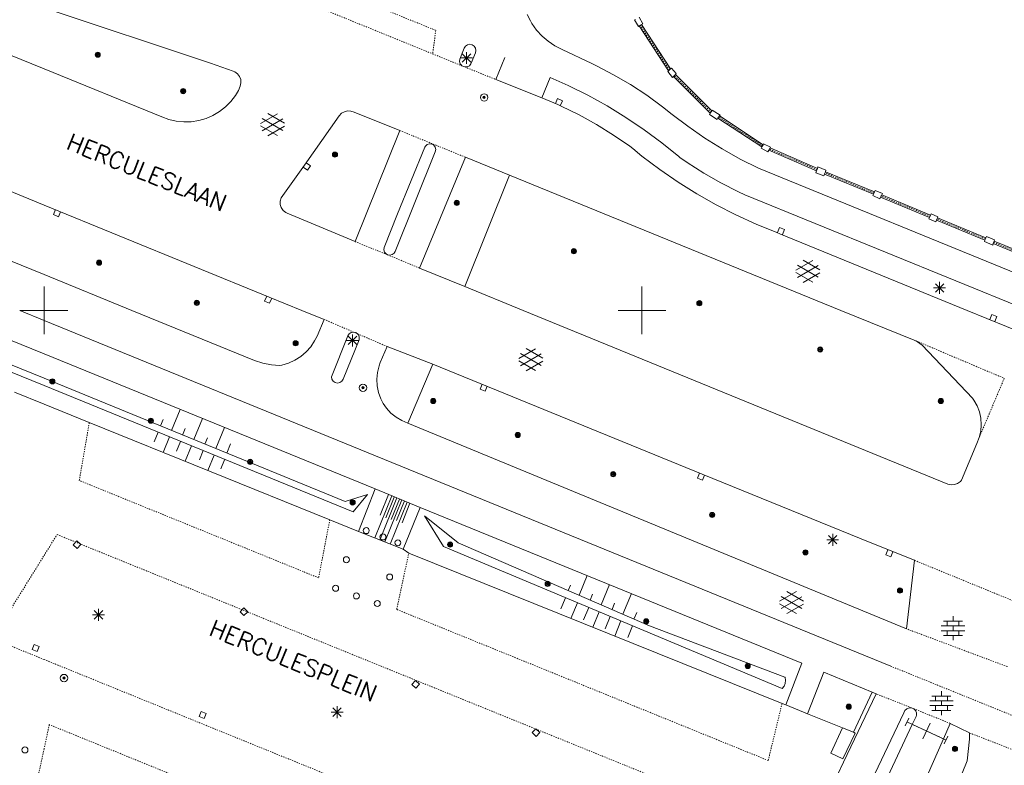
# Model space of a CAD drawing. Header units: millimetres. Extents: x 135944 to 142000, y 454200 to 456692.
# Tile 205 of 220: x 138498 to 138580, y 454562 to 454624. Entities that reach past the tile are written whole.
import ezdxf
from ezdxf.enums import TextEntityAlignment as Align

# ---------------------------------------------------------------- set-up
doc = ezdxf.new("R2010")
doc.units = ezdxf.units.MM
doc.linetypes.add('TotaalGBKN2013X$0$DOT', pattern=[0.25, 0, -0.25])
doc.linetypes.add('TotaalGBKN2013X$0$HIDDEN', pattern=[0.375, 0.25, -0.125])
doc.layers.get('0').update_dxf_attribs({"color": 251})
doc.layers.add('TotaalGBKN2013X$0$1', color=251, linetype='Continuous')
doc.layers.add('TotaalGBKN2013X$0$GBKN binnenstad 2009$0$SEMANT_ SYMB_', color=251, linetype='Continuous')
doc.styles.add('TotaalGBKN2013X$0$TXT', font='txt.shx')

# ---------------------------------------------------------------- blocks, each defined once
blk = doc.blocks.new('TotaalGBKN2013X$0$A$C45A53C7B')
at = {"linetype": 'TotaalGBKN2013X$0$HIDDEN', "lineweight": 0}
for p, q in [((138521531, 454627981), (138532761, 454623421)), ((138520241, 454626451), (138532494, 454621458)), ((138532761, 454623421), (138532494, 454621458)), ((138552304, 454620116), (138549856, 454623864)), ((138532494, 454621458), (138534944, 454620459)), ((138535196, 454620358), (138537791, 454619311)), ((138555798, 454616570), (138552717, 454619635)), ((138560083, 454613764), (138556423, 454616175)), ((138529761, 454615041), (138535241, 454612811)), ((138564645, 454611782), (138560667, 454613490)), ((138569389, 454609819), (138565311, 454611501)), ((138574096, 454607878), (138569991, 454609571)), ((138578729, 454605976), (138574662, 454607646)), ((138526011, 454605751), (138528720, 454604655)), ((138583408, 454604055), (138579417, 454605694)), ((138528720, 454604655), (138531401, 454603541))]:
    blk.add_line(p, q, dxfattribs=at)
at = {"linetype": 'Continuous', "lineweight": 0}
for p, q in [((138513920, 454620671), (138500000, 454625309)), ((138540401, 454624741), (138540671, 454624211)), ((138540671, 454624211), (138540795, 454624004)), ((138549367, 454624289), (138549456, 454624340)), ((138549702, 454623755), (138549367, 454624289)), ((138550070, 454623972), (138549761, 454624517)), ((138540795, 454624004), (138541190, 454623452)), ((138541190, 454623452), (138541646, 454622950)), ((138549765, 454623792), (138549702, 454623755)), ((138549972, 454623914), (138549765, 454623792)), ((138552212, 454620048), (138549765, 454623792)), ((138549972, 454623914), (138550070, 454623972)), ((138552391, 454620208), (138549972, 454623914)), ((138541646, 454622950), (138542158, 454622505)), ((138535131, 454621941), (138534771, 454621021)), ((138535242, 454622113), (138535131, 454621941)), ((138535408, 454622225), (138535242, 454622113)), ((138535605, 454622265), (138535408, 454622225)), ((138535801, 454622225), (138535605, 454622265)), ((138535967, 454622112), (138535801, 454622225)), ((138536076, 454621944), (138535967, 454622112)), ((138536068, 454621551), (138536112, 454621747)), ((138536112, 454621747), (138536076, 454621944)), ((138542158, 454622505), (138542719, 454622124)), ((138542719, 454622124), (138543321, 454621811)), ((138543321, 454621811), (138545801, 454620651)), ((138534771, 454621021), (138534747, 454620822)), ((138534831, 454621112), (138535831, 454621112)), ((138534977, 454620758), (138535685, 454621466)), ((138535685, 454620758), (138534977, 454621466)), ((138535331, 454620612), (138535331, 454621612)), ((138535731, 454620691), (138536068, 454621551)), ((138537791, 454619311), (138538521, 454621141)), ((138500000, 454620202), (138509841, 454616181)), ((138515821, 454620021), (138513920, 454620671)), ((138534747, 454620822), (138534802, 454620629)), ((138534802, 454620629), (138534927, 454620472)), ((138534927, 454620472), (138534944, 454620459)), ((138534944, 454620459), (138535067, 454620400)), ((138535067, 454620400), (138535196, 454620358)), ((138535196, 454620358), (138535395, 454620375)), ((138535395, 454620375), (138535573, 454620467)), ((138535573, 454620467), (138535700, 454620621)), ((138535700, 454620621), (138535731, 454620691)), ((138545801, 454620651), (138546191, 454620462)), ((138546191, 454620462), (138547635, 454619708)), ((138552212, 454620048), (138552391, 454620208)), ((138552464, 454620273), (138552391, 454620208)), ((138552876, 454619808), (138552464, 454620273)), ((138515956, 454619961), (138515821, 454620021)), ((138516180, 454619796), (138515956, 454619961)), ((138516349, 454619573), (138516180, 454619796)), ((138516448, 454619312), (138516349, 454619573)), ((138516469, 454619034), (138516448, 454619312)), ((138541621, 454617791), (138537791, 454619311)), ((138542321, 454619481), (138541621, 454617791)), ((138543831, 454618811), (138542321, 454619481)), ((138547635, 454619708), (138549040, 454618883)), ((138552152, 454619994), (138552212, 454620048)), ((138552545, 454619471), (138552152, 454619994)), ((138552633, 454619556), (138552545, 454619471)), ((138552800, 454619729), (138552633, 454619556)), ((138555717, 454616488), (138552633, 454619556)), ((138552800, 454619729), (138552876, 454619808)), ((138555851, 454616693), (138552800, 454619729)), ((138516251, 454618391), (138516411, 454618761)), ((138516411, 454618761), (138516469, 454619034)), ((138545476, 454617991), (138543831, 454618811)), ((138549040, 454618883), (138550403, 454617990)), ((138515615, 454617474), (138516000, 454617976)), ((138516000, 454617976), (138516251, 454618391)), ((138542971, 454617221), (138541621, 454617791)), ((138547084, 454617101), (138545476, 454617991)), ((138550403, 454617990), (138551721, 454617031)), ((138514671, 454616636), (138515169, 454617025)), ((138515169, 454617025), (138515615, 454617474)), ((138543251, 454617081), (138542971, 454617221)), ((138544742, 454616347), (138543251, 454617081)), ((138548652, 454616141), (138547084, 454617101)), ((138551721, 454617031), (138552531, 454616391)), ((138509841, 454616181), (138510436, 454615965)), ((138510436, 454615965), (138511053, 454615826)), ((138512939, 454615884), (138513547, 454616061)), ((138513547, 454616061), (138514127, 454616313)), ((138514127, 454616313), (138514671, 454616636)), ((138518110, 454615638), (138519512, 454616447)), ((138518247, 454615025), (138519980, 454616024)), ((138519980, 454615036), (138518248, 454616038)), ((138520110, 454615655), (138518724, 454616456)), ((138524693, 454616284), (138521791, 454612161)), ((138524883, 454616483), (138524693, 454616284)), ((138525121, 454616620), (138524883, 454616483)), ((138525389, 454616682), (138525121, 454616620)), ((138525663, 454616666), (138525389, 454616682)), ((138525921, 454616571), (138525663, 454616666)), ((138529761, 454615041), (138525921, 454616571)), ((138546195, 454615541), (138544742, 454616347)), ((138550176, 454615114), (138548652, 454616141)), ((138552531, 454616391), (138553839, 454615396)), ((138555645, 454616377), (138555717, 454616488)), ((138556286, 454615969), (138555645, 454616377)), ((138555717, 454616488), (138555851, 454616693)), ((138555881, 454616738), (138555851, 454616693)), ((138556534, 454616337), (138555881, 454616738)), ((138556360, 454616079), (138556286, 454615969)), ((138556483, 454616262), (138556360, 454616079)), ((138560020, 454613668), (138556360, 454616079)), ((138556483, 454616262), (138556534, 454616337)), ((138560134, 454613857), (138556483, 454616262)), ((138511053, 454615826), (138511682, 454615765)), ((138511682, 454615765), (138512315, 454615785)), ((138512315, 454615785), (138512939, 454615884)), ((138519511, 454614615), (138518110, 454615424)), ((138518724, 454614606), (138520110, 454615406)), ((138547609, 454614667), (138546195, 454615541)), ((138553839, 454615396), (138555254, 454614417)), ((138526011, 454605751), (138529761, 454615041)), ((138548978, 454613726), (138547609, 454614667)), ((138551654, 454614022), (138550176, 454615114)), ((138555254, 454614417), (138556713, 454613506)), ((138531831, 454613641), (138529554, 454608074)), ((138531892, 454613744), (138531831, 454613641)), ((138532041, 454613871), (138531892, 454613744)), ((138532228, 454613928), (138532041, 454613871)), ((138532422, 454613906), (138532228, 454613928)), ((138532591, 454613810), (138532422, 454613906)), ((138532709, 454613653), (138532591, 454613810)), ((138532754, 454613463), (138532709, 454613653)), ((138549231, 454613541), (138548978, 454613726)), ((138550001, 454612911), (138549231, 454613541)), ((138553083, 454612867), (138551654, 454614022)), ((138556713, 454613506), (138558213, 454612663)), ((138559959, 454613558), (138560020, 454613668)), ((138560530, 454613252), (138559959, 454613558)), ((138560020, 454613668), (138560134, 454613857)), ((138560176, 454613926), (138560134, 454613857)), ((138560753, 454613652), (138560176, 454613926)), ((138560715, 454613584), (138560605, 454613391)), ((138560715, 454613584), (138560753, 454613652)), ((138564679, 454611882), (138560715, 454613584)), ((138529361, 454604921), (138532721, 454613271)), ((138535241, 454612811), (138531401, 454603541)), ((138532721, 454613271), (138532754, 454613463)), ((138538935, 454611314), (138535241, 454612811)), ((138551485, 454611792), (138550001, 454612911)), ((138553161, 454612801), (138553083, 454612867)), ((138553791, 454612371), (138553161, 454612801)), ((138558213, 454612663), (138559751, 454611891)), ((138560605, 454613391), (138560530, 454613252)), ((138564604, 454611674), (138560605, 454613391)), ((138521791, 454612161), (138519821, 454609421)), ((138555179, 454611484), (138553791, 454612371)), ((138559751, 454611891), (138588858, 454600000)), ((138564604, 454611674), (138564679, 454611882)), ((138564720, 454611995), (138564679, 454611882)), ((138565387, 454611721), (138564720, 454611995)), ((138538935, 454611314), (138535201, 454601991)), ((138566637, 454600000), (138538935, 454611314)), ((138553017, 454610737), (138551485, 454611792)), ((138556607, 454610666), (138555179, 454611484)), ((138564548, 454611519), (138564604, 454611674)), ((138565221, 454611264), (138564548, 454611519)), ((138565267, 454611395), (138565221, 454611264)), ((138565343, 454611602), (138565267, 454611395)), ((138569354, 454609709), (138565267, 454611395)), ((138565343, 454611602), (138565387, 454611721)), ((138569444, 454609910), (138565343, 454611602)), ((138554592, 454609750), (138553017, 454610737)), ((138558074, 454609918), (138556607, 454610666)), ((138519821, 454609421), (138519747, 454609149)), ((138556208, 454608831), (138554592, 454609750)), ((138558601, 454609671), (138558074, 454609918)), ((138582284, 454600000), (138558601, 454609671)), ((138569306, 454609601), (138569354, 454609709)), ((138569891, 454609333), (138569306, 454609601)), ((138569354, 454609709), (138569444, 454609910)), ((138569499, 454610033), (138569444, 454609910)), ((138570108, 454609784), (138569499, 454610033)), ((138569953, 454609462), (138569891, 454609333)), ((138570049, 454609661), (138569953, 454609462)), ((138574052, 454607772), (138569953, 454609462)), ((138570049, 454609661), (138570108, 454609784)), ((138574137, 454607975), (138570049, 454609661)), ((138500000, 454608806), (138518821, 454601111)), ((138519747, 454609149), (138519752, 454608868)), ((138519752, 454608868), (138519836, 454608599)), ((138519836, 454608599), (138519992, 454608364)), ((138557862, 454607983), (138556208, 454608831)), ((138519992, 454608364), (138520207, 454608183)), ((138520207, 454608183), (138520321, 454608121)), ((138520321, 454608121), (138526011, 454605751)), ((138529554, 454608074), (138528441, 454605271)), ((138559551, 454607206), (138557862, 454607983)), ((138574004, 454607652), (138574052, 454607772)), ((138574052, 454607772), (138574137, 454607975)), ((138574177, 454608071), (138574137, 454607975)), ((138574755, 454607835), (138574177, 454608071)), ((138574712, 454607739), (138574623, 454607538)), ((138574712, 454607739), (138574755, 454607835)), ((138578767, 454606074), (138574712, 454607739)), ((138561272, 454606503), (138559551, 454607206)), ((138574569, 454607416), (138574004, 454607652)), ((138574623, 454607538), (138574569, 454607416)), ((138578685, 454605870), (138574623, 454607538)), ((138561541, 454606401), (138561272, 454606503)), ((138577198, 454600000), (138561541, 454606401)), ((138578685, 454605870), (138578767, 454606074)), ((138578811, 454606179), (138578767, 454606074)), ((138579485, 454605910), (138578811, 454606179)), ((138528441, 454605271), (138528418, 454605073)), ((138578644, 454605760), (138578685, 454605870)), ((138579334, 454605458), (138578644, 454605760)), ((138579373, 454605588), (138579334, 454605458)), ((138579444, 454605796), (138579373, 454605588)), ((138583368, 454603947), (138579373, 454605588)), ((138579444, 454605796), (138579485, 454605910)), ((138583451, 454604151), (138579444, 454605796)), ((138528418, 454605073), (138528474, 454604882)), ((138528474, 454604882), (138528600, 454604728)), ((138528600, 454604728), (138528720, 454604655)), ((138528720, 454604655), (138528918, 454604623)), ((138528918, 454604623), (138529113, 454604670)), ((138529113, 454604670), (138529274, 454604788)), ((138529274, 454604788), (138529361, 454604921)), ((138562881, 454603374), (138564283, 454604183)), ((138563018, 454602761), (138564751, 454603760)), ((138564751, 454602772), (138563019, 454603774)), ((138564881, 454603391), (138563495, 454604192)), ((138500000, 454602998), (138507340, 454600000)), ((138531401, 454603541), (138535201, 454601991)), ((138564282, 454602351), (138562881, 454603160)), ((138563495, 454602342), (138564881, 454603142)), ((138500000, 454600000), (138500000, 454602000)), ((138535201, 454601991), (138540071, 454600000)), ((138550000, 454600000), (138550000, 454602000)), ((138574537, 454601528), (138575245, 454602236)), ((138575245, 454601528), (138574537, 454602236)), ((138574891, 454601382), (138574891, 454602382)), ((138574391, 454601882), (138575391, 454601882)), ((138518821, 454601111), (138521569, 454600000)), ((138500000, 454600000), (138502000, 454600000)), ((138550000, 454600000), (138548000, 454600000)), ((138550000, 454600000), (138552000, 454600000))]:
    blk.add_line(p, q, dxfattribs=at)
for points in [[(138543171, 454617123), (138543360, 454617532), (138542951, 454617720), (138542763, 454617312)], [(138521658, 454611979), (138522024, 454611718), (138522285, 454612085), (138521919, 454612346)], [(138500949, 454608426), (138500779, 454608009), (138501196, 454607839), (138501366, 454608255)], [(138561745, 454606338), (138561915, 454606754), (138561499, 454606925), (138561328, 454606509)], [(138518618, 454601195), (138518448, 454600778), (138518865, 454600609), (138519035, 454601025)]]:
    blk.add_lwpolyline(points, dxfattribs=at)
for centre, radius in [((138504491, 454621382), 215), ((138504491, 454621382), 155), ((138504491, 454621382), 95), ((138504491, 454621382), 35), ((138511631, 454618342), 215), ((138511631, 454618342), 155), ((138511631, 454618342), 95), ((138511631, 454618342), 35), ((138536802, 454617812), 310), ((138536802, 454617812), 95), ((138536802, 454617812), 35), ((138536802, 454617812), 22.4), ((138524331, 454613032), 215), ((138524331, 454613032), 155), ((138524331, 454613032), 95), ((138524331, 454613032), 35), ((138534511, 454608992), 215), ((138534511, 454608992), 155), ((138534511, 454608992), 95), ((138534511, 454608992), 35), ((138544311, 454604952), 215), ((138544311, 454604952), 155), ((138544311, 454604952), 95), ((138544311, 454604952), 35), ((138504601, 454603992), 215), ((138504601, 454603992), 155), ((138504601, 454603992), 95), ((138504601, 454603992), 35), ((138512771, 454600632), 215), ((138512771, 454600632), 155), ((138512771, 454600632), 95), ((138512771, 454600632), 35), ((138554801, 454600602), 215), ((138554801, 454600602), 155), ((138554801, 454600602), 95), ((138554801, 454600602), 35)]:
    blk.add_circle(centre, radius, dxfattribs=at)
at = {"linetype": 'Continuous', "lineweight": 0, "style": 'TotaalGBKN2013X$0$TXT'}
blk.add_text('HERCULESLAAN', height=1400, rotation=337.93053, dxfattribs=at).set_placement((138508323, 454610899), align=Align.CENTER)
blk = doc.blocks.new('TotaalGBKN2013X$0$A$C7E336BC7')
at = {"linetype": 'Continuous', "lineweight": 0}
for p, q in [((138475551, 454630191), (138500000, 454620202)), ((138465957, 454616904), (138500000, 454602998)), ((138482671, 454615891), (138500000, 454608806)), ((138500000, 454600000), (138500000, 454602000)), ((138500000, 454600000), (138498000, 454600000))]:
    blk.add_line(p, q, dxfattribs=at)
blk = doc.blocks.new('TotaalGBKN2013X$0$A$C74320002')
at = {"linetype": 'Continuous', "lineweight": 0}
for p, q in [((138500000, 454593710), (138484594, 454600000)), ((138500000, 454594326), (138486152, 454600000)), ((138500000, 454596363), (138491085, 454600000)), ((138497963, 454600000), (138500000, 454599167)), ((138500000, 454600000), (138498000, 454600000)), ((138500000, 454600000), (138500000, 454598000)), ((138500000, 454592158), (138497516, 454593170))]:
    blk.add_line(p, q, dxfattribs=at)
at = {"linetype": 'TotaalGBKN2013X$0$HIDDEN', "lineweight": 0}
for p, q in [((138495690, 454572560), (138500000, 454579500)), ((138500000, 454570806), (138495690, 454572560)), ((138500000, 454563327), (138499336, 454560260))]:
    blk.add_line(p, q, dxfattribs=at)
at = {"linetype": 'Continuous', "lineweight": 0}
blk.add_lwpolyline([(138499007, 454571645), (138499424, 454571478), (138499592, 454571895), (138499174, 454572063), (138499007, 454571645)], dxfattribs=at)
blk.add_circle((138498403, 454563241), 250, dxfattribs=at)
blk = doc.blocks.new('TotaalGBKN2013X$0$A$C51EB4CD3')
at = {"linetype": 'Continuous', "lineweight": 0}
for p, q in [((138500000, 454600000), (138500000, 454598000)), ((138500000, 454600000), (138502000, 454600000)), ((138507340, 454600000), (138517600, 454595809)), ((138523421, 454599251), (138521569, 454600000)), ((138575581, 454585481), (138540071, 454600000)), ((138550000, 454600000), (138548000, 454600000)), ((138550000, 454600000), (138552000, 454600000)), ((138550000, 454600000), (138550000, 454598000)), ((138572760, 454597520), (138566637, 454600000)), ((138587160, 454595920), (138577198, 454600000)), ((138529081, 454587271), (138500000, 454599167)), ((138522831, 454597841), (138523421, 454599251)), ((138522630, 454597448), (138522831, 454597841)), ((138525413, 454597886), (138524033, 454594453)), ((138525526, 454598048), (138525413, 454597886)), ((138525437, 454597138), (138526145, 454597846)), ((138526145, 454597138), (138525437, 454597846)), ((138525693, 454598154), (138525526, 454598048)), ((138525889, 454598185), (138525693, 454598154)), ((138525791, 454596992), (138525791, 454597992)), ((138525889, 454598185), (138526067, 454598145)), ((138526067, 454598145), (138526218, 454598043)), ((138526311, 454597918), (138526218, 454598043)), ((138526365, 454597728), (138526311, 454597918)), ((138522303, 454596961), (138522630, 454597448)), ((138525010, 454594239), (138526341, 454597531)), ((138525291, 454597492), (138526291, 454597492)), ((138526341, 454597531), (138526365, 454597728)), ((138573043, 454597366), (138572760, 454597520)), ((138573430, 454597080), (138573043, 454597366)), ((138577650, 454592670), (138573430, 454597080)), ((138527679, 454585069), (138500000, 454596363)), ((138521467, 454596144), (138521913, 454596524)), ((138521913, 454596524), (138522303, 454596961)), ((138528701, 454596971), (138528121, 454595631)), ((138532511, 454595511), (138528701, 454596971)), ((138539710, 454595985), (138541112, 454596794)), ((138539847, 454595372), (138541580, 454596371)), ((138541580, 454595383), (138539848, 454596385)), ((138541710, 454596002), (138540324, 454596803)), ((138517600, 454595809), (138518307, 454595587)), ((138518307, 454595587), (138519034, 454595443)), ((138519034, 454595443), (138519681, 454595381)), ((138519681, 454595381), (138519881, 454595411)), ((138519881, 454595411), (138520441, 454595582)), ((138520441, 454595582), (138520973, 454595828)), ((138520973, 454595828), (138521467, 454596144)), ((138528121, 454595631), (138528024, 454595359)), ((138532511, 454595511), (138530431, 454590571)), ((138532511, 454595511), (138555031, 454586301)), ((138541111, 454594962), (138539710, 454595771)), ((138540324, 454594953), (138541710, 454595753)), ((138527894, 454594811), (138527842, 454594250)), ((138528024, 454595359), (138527894, 454594811)), ((138525180, 454584010), (138500000, 454594326)), ((138524033, 454594453), (138524066, 454594255)), ((138524066, 454594255), (138524172, 454594085)), ((138524172, 454594085), (138524336, 454593969)), ((138524336, 454593969), (138524532, 454593926)), ((138524532, 454593926), (138524730, 454593963)), ((138524730, 454593963), (138524898, 454594072)), ((138524898, 454594072), (138525010, 454594239)), ((138527842, 454594250), (138527869, 454593687)), ((138525840, 454583159), (138500000, 454593710)), ((138527869, 454593687), (138527977, 454593134)), ((138527977, 454593134), (138528161, 454592601)), ((138503784, 454590617), (138500000, 454592158)), ((138528161, 454592601), (138528351, 454592211)), ((138528351, 454592211), (138528632, 454591813)), ((138577765, 454592505), (138577650, 454592670)), ((138578030, 454592028), (138577765, 454592505)), ((138510663, 454589958), (138511385, 454591717)), ((138528632, 454591813), (138529009, 454591408)), ((138529009, 454591408), (138529441, 454591061)), ((138578222, 454591518), (138578030, 454592028)), ((138578338, 454590986), (138578222, 454591518)), ((138523897, 454582492), (138503784, 454590617)), ((138509738, 454590337), (138509958, 454590873)), ((138512514, 454589199), (138513237, 454590961)), ((138529441, 454591061), (138529918, 454590780)), ((138529918, 454590780), (138530431, 454590571)), ((138572130, 454573369), (138530431, 454590571)), ((138578331, 454589899), (138578374, 454590442)), ((138578374, 454590442), (138578338, 454590986)), ((138509541, 454589814), (138509212, 454588995)), ((138511589, 454589578), (138511808, 454590115)), ((138514365, 454588441), (138515088, 454590206)), ((138578209, 454589368), (138578331, 454589899)), ((138510490, 454589427), (138509963, 454588121)), ((138511413, 454589050), (138511082, 454588227)), ((138513439, 454588820), (138513659, 454589356)), ((138515599, 454588853), (138515282, 454588065)), ((138578010, 454588860), (138576717, 454585791)), ((138578209, 454589368), (138578010, 454588860)), ((138512324, 454588678), (138511800, 454587379)), ((138513309, 454588276), (138513000, 454587508)), ((138514220, 454587904), (138513699, 454586612)), ((138515085, 454587513), (138514774, 454586740)), ((138570801, 454570251), (138529081, 454587271)), ((138555031, 454586301), (138569079, 454580582)), ((138575855, 454585415), (138575581, 454585481)), ((138576402, 454585520), (138576136, 454585429)), ((138576631, 454585683), (138576402, 454585520)), ((138576717, 454585791), (138576631, 454585683)), ((138527679, 454585069), (138526300, 454581506)), ((138531466, 454583523), (138527679, 454585069)), ((138576136, 454585429), (138575855, 454585415)), ((138525180, 454584010), (138527049, 454584614)), ((138527049, 454584614), (138525840, 454583159)), ((138529074, 454584499), (138527651, 454580972)), ((138529516, 454584319), (138528094, 454580797)), ((138528810, 454584594), (138528114, 454582864)), ((138529922, 454584153), (138528502, 454580635)), ((138529287, 454584392), (138528591, 454582662)), ((138530363, 454583973), (138528946, 454580460)), ((138529720, 454584212), (138529031, 454582499)), ((138530144, 454584065), (138529483, 454582421)), ((138530601, 454583876), (138529942, 454582237)), ((138530044, 454580026), (138531466, 454583523)), ((138563369, 454570506), (138531466, 454583523)), ((138526300, 454581506), (138523897, 454582492)), ((138531818, 454582813), (138534643, 454580557)), ((138533398, 454580252), (138531818, 454582813)), ((138530044, 454580026), (138526300, 454581506)), ((138534643, 454580557), (138550644, 454573618)), ((138565451, 454580822), (138566451, 454580822)), ((138565597, 454580468), (138566305, 454581176)), ((138566305, 454580468), (138565597, 454581176)), ((138565951, 454580322), (138565951, 454581322)), ((138569079, 454580582), (138572792, 454579098)), ((138530503, 454579695), (138530044, 454580026)), ((138561716, 454568388), (138533398, 454580252)), ((138561720, 454567123), (138530503, 454579695)), ((138572792, 454579098), (138572130, 454573369)), ((138544744, 454576176), (138545427, 454577827)), ((138543827, 454576574), (138544016, 454577032)), ((138546579, 454575381), (138547278, 454577072)), ((138561515, 454575670), (138562917, 454576479)), ((138563515, 454575687), (138562129, 454576488)), ((138543612, 454575973), (138543229, 454575045)), ((138545662, 454575779), (138545864, 454576268)), ((138548414, 454574585), (138549131, 454576315)), ((138561652, 454575057), (138563385, 454576056)), ((138563385, 454575068), (138561653, 454576070)), ((138504200, 454574190), (138504908, 454574898)), ((138504908, 454574190), (138504200, 454574898)), ((138504554, 454574044), (138504554, 454575044)), ((138544610, 454575555), (138544065, 454574233)), ((138545548, 454575162), (138545124, 454574133)), ((138546425, 454574794), (138545891, 454573498)), ((138547497, 454574983), (138547712, 454575503)), ((138562916, 454574647), (138561515, 454575456)), ((138562129, 454574638), (138563515, 454575438)), ((138504054, 454574544), (138505054, 454574544)), ((138547351, 454574406), (138546922, 454573366)), ((138548248, 454574030), (138547724, 454572759)), ((138549332, 454574187), (138549561, 454574739)), ((138575215, 454574014), (138576815, 454574014)), ((138575215, 454574013), (138576815, 454574013)), ((138575515, 454573614), (138575515, 454574014)), ((138575515, 454573613), (138575515, 454574013)), ((138576015, 454574014), (138576015, 454574414)), ((138576015, 454574013), (138576015, 454574413)), ((138576515, 454573614), (138576515, 454574014)), ((138576515, 454573613), (138576515, 454574013)), ((138549219, 454573624), (138548816, 454572646)), ((138550644, 454573618), (138561962, 454569323)), ((138575035, 454573614), (138576995, 454573614)), ((138575035, 454573613), (138576995, 454573613)), ((138575035, 454573214), (138576995, 454573214)), ((138575035, 454573213), (138576995, 454573213)), ((138575515, 454572814), (138575515, 454573214)), ((138575515, 454572813), (138575515, 454573213)), ((138576015, 454573214), (138576015, 454573614)), ((138576015, 454573213), (138576015, 454573613)), ((138576515, 454572814), (138576515, 454573214)), ((138576515, 454572813), (138576515, 454573213)), ((138575215, 454572814), (138576815, 454572814)), ((138575215, 454572813), (138576815, 454572813)), ((138576015, 454572414), (138576015, 454572814)), ((138576015, 454572413), (138576015, 454572813)), ((138562024, 454567001), (138563369, 454570506)), ((138561967, 454569311), (138561962, 454569323)), ((138562019, 454569062), (138561967, 454569311)), ((138561991, 454568809), (138562019, 454569062)), ((138565198, 454569737), (138563839, 454566272)), ((138569260, 454568069), (138565198, 454569737)), ((138561716, 454568388), (138561887, 454568577)), ((138561887, 454568577), (138561991, 454568809)), ((138569581, 454567931), (138566862, 454562217)), ((138569260, 454568069), (138567684, 454564735)), ((138569581, 454567931), (138569260, 454568069)), ((138574245, 454567750), (138575845, 454567750)), ((138574545, 454567350), (138574545, 454567750)), ((138575045, 454567750), (138575045, 454568150)), ((138575545, 454567350), (138575545, 454567750)), ((138524151, 454566045), (138524859, 454566753)), ((138524859, 454566045), (138524151, 454566753)), ((138524505, 454565899), (138524505, 454566899)), ((138562024, 454567001), (138561720, 454567123)), ((138563839, 454566272), (138562024, 454567001)), ((138571908, 454566344), (138571998, 454566547)), ((138571998, 454566547), (138572146, 454566690)), ((138572146, 454566690), (138572337, 454566766)), ((138572337, 454566766), (138572542, 454566764)), ((138572542, 454566764), (138572731, 454566685)), ((138572731, 454566685), (138572877, 454566539)), ((138574065, 454567350), (138576025, 454567350)), ((138574065, 454566950), (138576025, 454566950)), ((138574245, 454566550), (138575845, 454566550)), ((138574545, 454566550), (138574545, 454566950)), ((138575045, 454566950), (138575045, 454567350)), ((138575045, 454566150), (138575045, 454566550)), ((138575545, 454566550), (138575545, 454566950)), ((138524005, 454566399), (138525005, 454566399)), ((138566772, 454565095), (138563839, 454566272)), ((138568940, 454560104), (138571908, 454566344)), ((138572010, 454565251), (138572312, 454565907)), ((138572921, 454566024), (138572612, 454565371)), ((138572877, 454566539), (138572956, 454566350)), ((138572958, 454566145), (138572921, 454566024)), ((138572956, 454566350), (138572958, 454566145)), ((138565809, 454562961), (138566772, 454565095)), ((138567684, 454564735), (138566772, 454565095)), ((138572612, 454565371), (138569920, 454559681)), ((138572161, 454565579), (138575437, 454564069)), ((138573497, 454564169), (138574102, 454565479)), ((138575212, 454564173), (138575779, 454565461)), ((138575779, 454565461), (138577386, 454564671)), ((138567837, 454564641), (138566805, 454562492)), ((138567684, 454564735), (138567837, 454564641)), ((138572713, 454558497), (138575212, 454564173)), ((138575286, 454563741), (138575588, 454564397)), ((138577385, 454564134), (138577198, 454562322)), ((138577386, 454564671), (138577385, 454564134)), ((138566805, 454562492), (138565809, 454562961)), ((138566862, 454562217), (138566383, 454561204)), ((138577198, 454562322), (138575220, 454557500))]:
    blk.add_line(p, q, dxfattribs=at)
at = {"linetype": 'TotaalGBKN2013X$0$HIDDEN', "lineweight": 0}
for p, q in [((138523421, 454599251), (138525889, 454598185)), ((138525889, 454598185), (138526218, 454598043)), ((138526218, 454598043), (138528701, 454596971)), ((138572760, 454597520), (138580296, 454594322)), ((138580296, 454594322), (138578209, 454589368)), ((138502946, 454585776), (138503784, 454590617)), ((138522961, 454577633), (138502946, 454585776)), ((138523897, 454582492), (138522961, 454577633)), ((138500000, 454579500), (138501089, 454581254)), ((138501089, 454581254), (138552125, 454560519)), ((138529490, 454574994), (138530503, 454579695)), ((138572792, 454579098), (138582273, 454575209)), ((138560559, 454562357), (138529490, 454574994)), ((138580558, 454570206), (138572130, 454573369)), ((138553260, 454549132), (138500000, 454570806)), ((138570801, 454570251), (138581713, 454565822)), ((138572542, 454566764), (138569581, 454567931)), ((138561720, 454567123), (138560559, 454562357)), ((138575779, 454565461), (138572731, 454566685)), ((138500439, 454565355), (138500000, 454563327)), ((138522716, 454556276), (138500439, 454565355)), ((138582741, 454562583), (138577386, 454564671))]:
    blk.add_line(p, q, dxfattribs=at)
at = {"linetype": 'TotaalGBKN2013X$0$DOT', "lineweight": 0}
blk.add_line((138572612, 454565371), (138575212, 454564173), dxfattribs=at)
at = {"linetype": 'Continuous', "lineweight": 0}
for points in [[(138579505, 454599068), (138579675, 454599485), (138579258, 454599655), (138579088, 454599239)], [(138536630, 454593826), (138536460, 454593410), (138536876, 454593239), (138537047, 454593656)], [(138554819, 454586385), (138554649, 454585969), (138555066, 454585799), (138555236, 454586215)], [(138502440, 454580392), (138502769, 454580084), (138503076, 454580413), (138502747, 454580720), (138502440, 454580392)], [(138570577, 454579985), (138570410, 454579567), (138570828, 454579400), (138570995, 454579818)], [(138516392, 454574783), (138516721, 454574475), (138517028, 454574804), (138516699, 454575111), (138516392, 454574783)], [(138530768, 454568719), (138531097, 454568411), (138531404, 454568740), (138531075, 454569047), (138530768, 454568719)], [(138512959, 454566036), (138513376, 454565869), (138513544, 454566286), (138513126, 454566454), (138512959, 454566036)], [(138540827, 454564685), (138541156, 454564377), (138541463, 454564706), (138541134, 454565013), (138540827, 454564685)]]:
    blk.add_lwpolyline(points, dxfattribs=at)
for centre, radius in [((138521041, 454597252), 215), ((138521041, 454597252), 155), ((138521041, 454597252), 95), ((138521041, 454597252), 35), ((138564911, 454596732), 215), ((138564911, 454596732), 155), ((138564911, 454596732), 95), ((138564911, 454596732), 35), ((138500693, 454594062), 215), ((138500693, 454594062), 155), ((138500693, 454594062), 95), ((138500693, 454594062), 35), ((138526672, 454593531), 310), ((138526672, 454593531), 95), ((138526672, 454593531), 35), ((138526672, 454593531), 22.4), ((138532551, 454592422), 215), ((138532551, 454592422), 155), ((138532551, 454592422), 95), ((138532551, 454592422), 35), ((138575001, 454592422), 215), ((138575001, 454592422), 155), ((138575001, 454592422), 95), ((138575001, 454592422), 35), ((138508928, 454590773), 215), ((138508928, 454590773), 155), ((138508928, 454590773), 95), ((138508928, 454590773), 35), ((138539611, 454589582), 215), ((138539611, 454589582), 155), ((138539611, 454589582), 95), ((138539611, 454589582), 35), ((138517238, 454587332), 215), ((138517238, 454587332), 155), ((138517238, 454587332), 95), ((138517238, 454587332), 35), ((138547601, 454586302), 215), ((138547601, 454586302), 155), ((138547601, 454586302), 95), ((138547601, 454586302), 35), ((138525807, 454583937), 215), ((138525807, 454583937), 155), ((138525807, 454583937), 95), ((138525807, 454583937), 35), ((138555871, 454582892), 215), ((138555871, 454582892), 155), ((138555871, 454582892), 95), ((138555871, 454582892), 35), ((138526943, 454581585), 250), ((138528341, 454581055), 250), ((138529588, 454580564), 250), ((138533956, 454580418), 215), ((138533956, 454580418), 155), ((138533956, 454580418), 95), ((138533956, 454580418), 35), ((138563671, 454579762), 215), ((138563671, 454579762), 155), ((138563671, 454579762), 95), ((138563671, 454579762), 35), ((138525280, 454579146), 250), ((138528903, 454577703), 250), ((138542114, 454577130), 215), ((138542114, 454577130), 155), ((138524381, 454576757), 250), ((138542114, 454577130), 95), ((138542114, 454577130), 35), ((138571581, 454576572), 215), ((138571581, 454576572), 155), ((138571581, 454576572), 95), ((138571581, 454576572), 35), ((138526124, 454576121), 250), ((138527867, 454575485), 250), ((138550363, 454573993), 215), ((138550363, 454573993), 155), ((138550363, 454573993), 95), ((138550363, 454573993), 35), ((138558846, 454570262), 215), ((138558846, 454570262), 155), ((138558846, 454570262), 95), ((138558846, 454570262), 35), ((138501669, 454569252), 310), ((138501669, 454569252), 95), ((138501669, 454569252), 35), ((138501669, 454569252), 22.4), ((138567293, 454566858), 215), ((138567293, 454566858), 155), ((138567293, 454566858), 95), ((138567293, 454566858), 35), ((138576180, 454563327), 215), ((138576180, 454563327), 155), ((138576180, 454563327), 95), ((138576180, 454563327), 35)]:
    blk.add_circle(centre, radius, dxfattribs=at)
at = {"linetype": 'Continuous', "lineweight": 0, "style": 'TotaalGBKN2013X$0$TXT'}
blk.add_text('HERCULESPLEIN', height=1400, rotation=337.72262, dxfattribs=at).set_placement((138520849, 454570707), align=Align.MIDDLE)

msp = doc.modelspace()

# ---------------------------------------------------------------- block references
at = {"layer": 'TotaalGBKN2013X$0$1', "xscale": 0.0009999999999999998, "yscale": 0.0009999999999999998, "zscale": 0.0009999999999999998}
for name in ['TotaalGBKN2013X$0$A$C74320002', 'TotaalGBKN2013X$0$A$C51EB4CD3']:
    msp.add_blockref(name, (0, 0), dxfattribs=at)
at = {"layer": 'TotaalGBKN2013X$0$GBKN binnenstad 2009$0$SEMANT_ SYMB_', "xscale": 0.0009999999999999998, "yscale": 0.0009999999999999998, "zscale": 0.0009999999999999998}
for name in ['TotaalGBKN2013X$0$A$C7E336BC7', 'TotaalGBKN2013X$0$A$C45A53C7B']:
    msp.add_blockref(name, (0, 0), dxfattribs=at)

doc.saveas('drawing.dxf')
